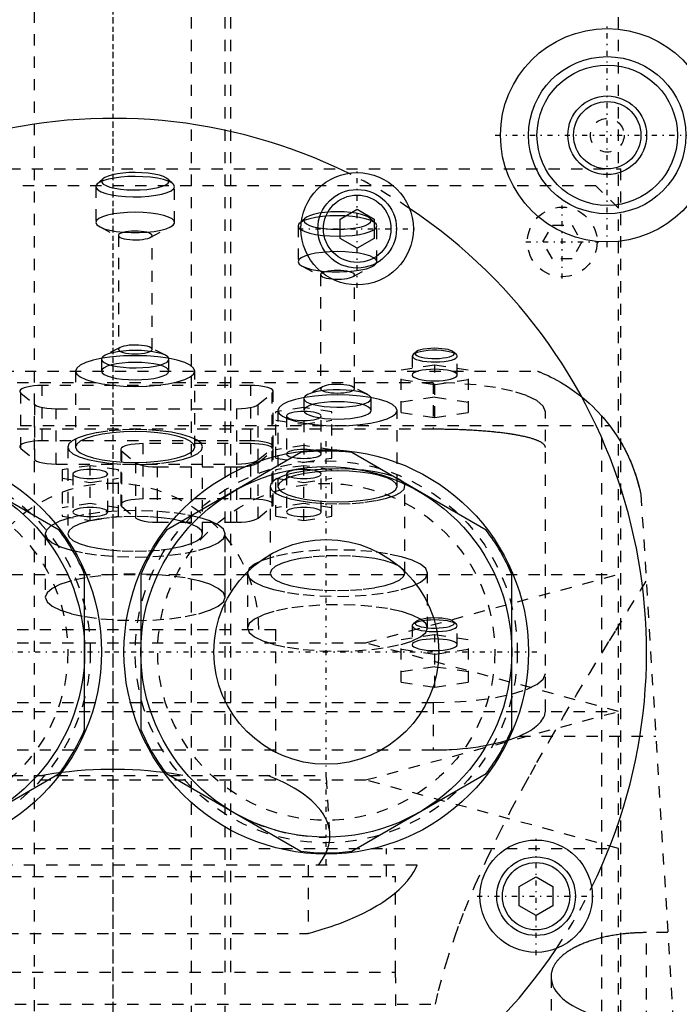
# Model space of a CAD drawing. Extents: x -90 to 90, y -139 to 498.
# Tile 8 of 10: x -8 to 50, y 195 to 282. Entities that reach past the tile are written whole.
import ezdxf

# ---------------------------------------------------------------- set-up
doc = ezdxf.new("R2010")
doc.units = 0
doc.linetypes.add('CENTER', pattern=[1.5, 0.45, -0.5, 0.05, -0.5])
doc.linetypes.add('DASHED', pattern=[2, 1, -1])
for name, color, linetype in [('AM_0', 7, 'CONTINUOUS'), ('AM_3', 7, 'DASHED'), ('AM_7', 7, 'CENTER')]:
    doc.layers.add(name, color=color, linetype=linetype)

msp = doc.modelspace()

# ---------------------------------------------------------------- linework, layer by layer
at = {"layer": 'AM_0', "color": 7, "linetype": 'CONTINUOUS'}
for p, q in [((20.25, 264.538), (21.75, 265.404)), ((21.75, 265.404), (23.25, 264.538)), ((20.25, 262.806), (20.25, 264.538)), ((23.25, 264.538), (23.25, 262.806)), ((21.75, 261.94), (20.25, 262.806)), ((23.25, 262.806), (21.75, 261.94)), ((-4.771, 236.837), (-16.729, 243.742)), ((16.729, 243.742), (4.771, 236.837)), ((33.229, 236.837), (21.271, 243.742)), ((-2.5, 219.096), (-2.5, 232.904)), ((2.5, 232.904), (2.5, 219.096)), ((35.5, 219.096), (35.5, 232.904)), ((-16.729, 208.258), (-4.771, 215.163)), ((4.771, 215.163), (16.729, 208.258)), ((21.271, 208.258), (33.229, 215.163)), ((36.172, 205.116), (37.672, 205.982)), ((37.672, 205.982), (39.172, 205.116)), ((36.172, 203.384), (36.172, 205.116)), ((39.172, 205.116), (39.172, 203.384)), ((37.672, 202.518), (36.172, 203.384)), ((39.172, 203.384), (37.672, 202.518))]:
    msp.add_line(p, q, dxfattribs=at)
for centre, radius in [((44, 272), 9.5), ((44, 272), 7), ((44, 272), 6.25), ((44, 272), 3.5), ((44, 272), 3), ((21.75, 263.672), 5), ((21.75, 263.672), 3.5), ((21.75, 263.672), 3), ((-19, 226), 18), ((19, 226), 18), ((-19, 226), 16.5), ((19, 226), 16.5), ((19, 226), 10.007), ((37.672, 204.25), 5), ((37.672, 204.25), 3.5), ((37.672, 204.25), 3)]:
    msp.add_circle(centre, radius, dxfattribs=at)
for centre, radius, start, end in [((0, 226), 47.5, 63.78209, 146.21791), ((0, 226), 47.5, 333.78209, 56.21791), ((19, 226), 17.886, 82.70653, 97.29347), ((-19, 226), 17.886, 22.70653, 37.29347), ((19, 226), 17.886, 142.70653, 157.29347), ((19, 226), 17.886, 22.70653, 37.29347), ((-19, 226), 17.886, 322.70653, 337.29347), ((19, 226), 17.886, 202.70653, 217.29347), ((19, 226), 17.886, 322.70653, 337.29347), ((19, 226), 17.886, 262.70653, 277.29347), ((0, 226), 47.5, 243.78209, 326.21791)]:
    msp.add_arc(centre, radius, start, end, dxfattribs=at)
at = {"layer": 'AM_3', "color": 6, "linetype": 'DASHED'}
for p, q in [((-7, 419), (-7, -110.5)), ((7, -110.5), (7, 419)), ((10, -70.5), (10, 403.5)), ((10.5, 197.5), (10.5, 300.5)), ((45, 265.5), (45, 300.5)), ((-45.211, 269), (45.211, 269)), ((45.211, 176), (45.211, 269)), ((43, 267.5), (-43, 267.5)), ((-1.5, 267.423), (-1.5, 264.235)), ((-0.89, 268.114), (-1.372, 267.666)), ((5.372, 267.666), (4.89, 268.114)), ((5.5, 264.235), (5.5, 267.423)), ((45, 265.5), (43, 267.5)), ((45, 179.5), (45, 265.5)), ((16.5, 263.923), (16.5, 260.735)), ((17.11, 264.614), (16.628, 264.166)), ((23.372, 264.166), (22.89, 264.614)), ((23.5, 260.735), (23.5, 263.923)), ((38.268, 262.5), (39.134, 264)), ((39.134, 264), (40.866, 264)), ((40.866, 264), (41.732, 262.5)), ((-1.132, 263.831), (0.658, 262.903)), ((0.5, 263.076), (0.5, 252.934)), ((3.342, 262.903), (5.132, 263.831)), ((3.5, 252.934), (3.5, 263.076)), ((39.134, 261), (38.268, 262.5)), ((41.732, 262.5), (40.866, 261)), ((40.866, 261), (39.134, 261)), ((16.868, 260.331), (18.658, 259.403)), ((18.5, 259.576), (18.5, 249.434)), ((21.342, 259.403), (23.132, 260.331)), ((21.5, 249.434), (21.5, 259.576)), ((0.658, 253.107), (-0.684, 252.411)), ((4.684, 252.411), (3.342, 253.107)), ((26.723, 252.474), (26.65, 252.335)), ((26.964, 252.698), (26.723, 252.474)), ((30.577, 252.474), (30.336, 252.698)), ((-0.988, 252.135), (-1, 252.065)), ((-1, 252.065), (-1, 251.002)), ((5, 251.002), (5, 252.065)), ((26.65, 252.335), (26.65, 250.645)), ((30.65, 250.645), (30.65, 252.335)), ((-37.803, 251), (37.803, 251)), ((-3.3, 251.002), (-3.3, 244.241)), ((7.3, 244.241), (7.3, 251.002)), ((25.65, 251.116), (28.65, 251.564)), ((25.65, 247.322), (25.65, 251.116)), ((28.65, 251.564), (31.65, 251.116)), ((28.65, 246.874), (28.65, 251.564)), ((31.65, 247.322), (31.65, 251.116)), ((28.5, 249.97), (-28.5, 249.97)), ((28.65, 249.771), (25.65, 250.219)), ((28.5, 249.97), (28.5, 245.825)), ((31.65, 250.219), (28.65, 249.771)), ((-8.189, 244.122), (-8.189, 249.048)), ((-8.189, 249.048), (-6.939, 248.013)), ((-6.28, 244.794), (-6.28, 249.72)), ((12.28, 249.72), (-6.28, 249.72)), ((12.28, 244.794), (12.28, 249.72)), ((12.939, 248.013), (14.189, 249.048)), ((14.189, 244.122), (14.189, 249.048)), ((14.28, 244.276), (14.28, 249.202)), ((18.658, 249.607), (17.316, 248.911)), ((22.684, 248.911), (21.342, 249.607)), ((17.012, 248.635), (17, 248.565)), ((17, 248.565), (17, 242.882)), ((23, 247.502), (23, 248.565)), ((28.65, 248.667), (25.65, 248.218)), ((31.65, 248.218), (28.65, 248.667)), ((-6.939, 243.086), (-6.939, 248.013)), ((-5.03, 247.649), (11.03, 247.649)), ((-5.03, 242.723), (-5.03, 247.649)), ((11.03, 242.723), (11.03, 247.649)), ((12.939, 243.086), (12.939, 248.013)), ((17, 247.757), (14.5, 247.383)), ((14.5, 243.255), (14.5, 247.383)), ((14.7, 247.502), (14.7, 240.741)), ((19.5, 247.383), (17, 247.757)), ((19.5, 243.255), (19.5, 247.383)), ((25.3, 240.741), (25.3, 247.502)), ((25.65, 247.322), (28.65, 246.874)), ((28.65, 246.874), (31.65, 247.322)), ((38.5, 220.775), (38.5, 247.382)), ((14.5, 246.636), (17, 246.263)), ((15.45, 247.01), (15.45, 243.629)), ((17, 246.263), (19.5, 246.636)), ((18.55, 243.629), (18.55, 247.01)), ((43.5, 247.019), (43.5, 77.05)), ((-44.217, 246.15), (44.217, 246.15)), ((28.5, 245.825), (-28.5, 245.825)), ((12.28, 244.794), (-6.28, 244.794)), ((-8.189, 244.122), (-6.939, 243.086)), ((-4, 244.241), (-4, 236.513)), ((0.72, 244.026), (0.72, 239.1)), ((0.811, 238.945), (0.811, 243.872)), ((0.811, 243.872), (2.061, 242.836)), ((2.72, 239.617), (2.72, 244.544)), ((12.28, 244.544), (2.72, 244.544)), ((8, 236.513), (8, 244.241)), ((12.28, 239.617), (12.28, 244.544)), ((12.939, 243.086), (14.189, 244.122)), ((12.939, 242.836), (14.189, 243.872)), ((14.189, 238.945), (14.189, 243.872)), ((14.28, 239.1), (14.28, 244.026)), ((17, 244.376), (14.5, 244.003)), ((19.5, 244.003), (17, 244.376)), ((2.061, 237.91), (2.061, 242.836)), ((12.939, 237.91), (12.939, 242.836)), ((14.5, 243.255), (17, 242.882)), ((17, 242.882), (19.5, 243.255)), ((-5.03, 242.723), (11.03, 242.723)), ((-2, 242.581), (-4.5, 242.207)), ((-4.5, 242.207), (-4.5, 238.079)), ((-2, 237.706), (-2, 242.581)), ((0.5, 242.207), (-2, 242.581)), ((0.5, 238.079), (0.5, 242.207)), ((3.97, 242.473), (11.03, 242.473)), ((3.97, 237.547), (3.97, 242.473)), ((11.03, 237.547), (11.03, 242.473)), ((17, 242.581), (14.5, 242.207)), ((14.5, 238.079), (14.5, 242.207)), ((17, 237.706), (17, 242.581)), ((19.5, 242.207), (17, 242.581)), ((19.5, 238.079), (19.5, 242.207)), ((-4.5, 241.46), (-2, 241.086)), ((-3.55, 241.833), (-3.55, 238.453)), ((-2, 241.086), (0.5, 241.46)), ((-0.45, 238.453), (-0.45, 241.833)), ((14.497, 241.36), (14.278, 241.208)), ((14.5, 241.46), (17, 241.086)), ((15.45, 241.833), (15.45, 238.453)), ((17, 241.086), (19.5, 241.46)), ((18.55, 238.453), (18.55, 241.833)), ((14, 240.741), (14, 233.013)), ((26, 233.013), (26, 240.741)), ((12.28, 239.617), (2.72, 239.617)), ((47, 240), (57, 77.05)), ((-2, 239.2), (-4.5, 238.826)), ((0.5, 238.826), (-2, 239.2)), ((0.811, 238.945), (2.061, 237.91)), ((12.939, 237.91), (14.189, 238.945)), ((17, 239.2), (14.5, 238.826)), ((19.5, 238.826), (17, 239.2)), ((-4.5, 238.079), (-2, 237.706)), ((-2, 237.706), (0.5, 238.079)), ((14.5, 238.079), (17, 237.706)), ((17, 237.706), (19.5, 238.079)), ((-5.904, 236.833), (-6, 236.513)), ((3.97, 237.547), (11.03, 237.547)), ((-6, 236.513), (-6, 230.867)), ((10, 230.867), (10, 236.513)), ((-45, 232.9), (45, 232.9)), ((12, 233.013), (12, 228.133)), ((22.5, 226.8), (45, 232.9)), ((28, 228.133), (28, 233.013)), ((-14.5, 228), (14.5, 228)), ((14.5, 215), (14.5, 228)), ((26.65, 228.329), (26.65, 226.639)), ((26.964, 228.692), (26.723, 228.468)), ((30.577, 228.468), (30.336, 228.692)), ((30.65, 226.639), (30.65, 228.329)), ((25.65, 227.11), (28.65, 227.559)), ((25.65, 223.316), (25.65, 227.11)), ((28.65, 227.559), (31.65, 227.11)), ((28.65, 222.868), (28.65, 227.559)), ((31.65, 223.316), (31.65, 227.11)), ((-22.5, 226.8), (22.5, 226.8)), ((45, 220.7), (22.5, 226.8)), ((28.65, 225.766), (25.65, 226.214)), ((31.65, 226.214), (28.65, 225.766)), ((28.65, 224.661), (25.65, 224.213)), ((31.65, 224.213), (28.65, 224.661)), ((25.65, 223.316), (28.65, 222.868)), ((28.65, 222.868), (31.65, 223.316)), ((-28.5, 221.5), (28.5, 221.5)), ((28.5, 221.5), (28.5, 217.269)), ((-45, 220.7), (45, 220.7)), ((22.5, 214.6), (45, 220.7)), ((36.159, 218.5), (48.319, 218.5)), ((-28.5, 217.269), (28.5, 217.269)), ((-19, 215), (19, 215)), ((19.323, 209.83), (19, 215)), ((-22.5, 214.6), (22.5, 214.6)), ((45, 208.5), (22.5, 214.6)), ((-45, 208.5), (45, 208.5)), ((24.35, 206), (24.35, 208.5)), ((27.082, 207), (-27.082, 207)), ((17.375, 207), (17.375, 200.939)), ((-25.15, 206), (25.15, 206)), ((25.15, 197.5), (25.15, 206)), ((-17.375, 200.939), (17.375, 200.939)), ((47.5, 77.05), (47.5, 201.006)), ((49.393, 201.006), (47.5, 201.006)), ((-25.175, 197.5), (25.175, 197.5)), ((25.75, 116.5), (25.175, 197.5)), ((39, 197.078), (39, 77.05)), ((-28.705, 194.625), (28.705, 194.625))]:
    msp.add_line(p, q, dxfattribs=at)
for points in [[(-1.372, 267.666), (-1.491, 267.488), (-1.472, 267.308), (-1.315, 267.132), (-1.027, 266.968), (-0.619, 266.822), (-0.107, 266.699), (0.488, 266.606), (1.143, 266.544), (1.832, 266.518), (2.528, 266.527), (3.203, 266.572), (3.83, 266.651), (4.384, 266.76), (4.844, 266.895), (5.192, 267.051), (5.413, 267.222), (5.499, 267.401), (5.446, 267.581), (5.257, 267.754), (4.939, 267.915), (4.504, 268.056), (3.971, 268.171), (3.359, 268.258), (2.693, 268.311), (2, 268.329)], [(2, 268.329), (1.354, 268.313), (0.73, 268.267), (0.15, 268.192), (-0.367, 268.09), (-0.802, 267.966), (-1.141, 267.822), (-1.372, 267.666)], [(-0.89, 268.114), (-0.992, 267.962), (-0.976, 267.807), (-0.841, 267.657), (-0.594, 267.516), (-0.245, 267.391), (0.194, 267.286), (0.704, 267.205), (1.266, 267.153), (1.856, 267.13), (2.452, 267.138), (3.031, 267.177), (3.568, 267.244), (4.044, 267.337), (4.438, 267.453), (4.736, 267.587), (4.926, 267.734), (4.999, 267.887), (4.954, 268.041), (4.792, 268.19), (4.519, 268.327), (4.147, 268.448), (3.689, 268.547), (3.165, 268.621), (2.594, 268.667), (2, 268.682)], [(2, 268.682), (1.446, 268.669), (0.912, 268.629), (0.414, 268.565), (-0.029, 268.478), (-0.402, 268.371), (-0.692, 268.248), (-0.89, 268.114)], [(2, 265.141), (1.317, 265.124), (0.661, 265.072), (0.056, 264.988), (-0.475, 264.876), (-0.91, 264.738), (-1.234, 264.582), (-1.433, 264.412), (-1.5, 264.235)], [(5.132, 263.831), (5.383, 264.003), (5.494, 264.184), (5.462, 264.368), (5.287, 264.546), (4.977, 264.712), (4.543, 264.858), (4.005, 264.978), (3.385, 265.067), (2.707, 265.122), (2, 265.141)], [(23.5, 263.923), (23.433, 264.1), (23.234, 264.269), (22.91, 264.426), (22.475, 264.563), (21.944, 264.676), (21.339, 264.76), (20.683, 264.811), (20, 264.829), (19.317, 264.811), (18.661, 264.76), (18.056, 264.676), (17.525, 264.563), (17.09, 264.426), (16.766, 264.269), (16.567, 264.1), (16.5, 263.923)], [(-1.5, 264.235), (-1.407, 264.027), (-1.132, 263.831)], [(16.5, 263.923), (16.567, 263.746), (16.766, 263.576), (17.09, 263.42), (17.525, 263.282), (18.056, 263.17), (18.661, 263.086), (19.317, 263.034), (20, 263.017), (20.683, 263.034), (21.339, 263.086), (21.944, 263.17), (22.475, 263.282), (22.91, 263.42), (23.234, 263.576), (23.433, 263.746), (23.5, 263.923)], [(-1.132, 263.831), (-0.756, 263.677), (-0.268, 263.545), (0.311, 263.442), (0.959, 263.37), (1.648, 263.334), (2.352, 263.334), (3.041, 263.37), (3.689, 263.442), (4.268, 263.545), (4.756, 263.677), (5.132, 263.831)], [(0.658, 262.903), (0.812, 262.839), (1.011, 262.784), (1.247, 262.74), (1.511, 262.709), (1.794, 262.692), (2.084, 262.688), (2.371, 262.7), (2.645, 262.726), (2.894, 262.764), (3.109, 262.815), (3.283, 262.875), (3.409, 262.943), (3.482, 263.016), (3.499, 263.091), (3.46, 263.165), (3.366, 263.236), (3.221, 263.302), (3.03, 263.358), (2.801, 263.404), (2.541, 263.438), (2.262, 263.458), (1.972, 263.464), (1.683, 263.456), (1.407, 263.433), (1.152, 263.396), (0.929, 263.348), (0.747, 263.29), (0.612, 263.223), (0.528, 263.151), (0.5, 263.076)], [(0.5, 263.076), (0.54, 262.987), (0.658, 262.903)], [(20, 261.641), (19.317, 261.624), (18.661, 261.572), (18.056, 261.488), (17.525, 261.376), (17.09, 261.238), (16.766, 261.082), (16.567, 260.912), (16.5, 260.735)], [(16.868, 260.331), (17.227, 260.183), (17.688, 260.055), (18.236, 259.953), (18.849, 259.88), (19.504, 259.838), (20.179, 259.831), (20.846, 259.856), (21.483, 259.915), (22.064, 260.004), (22.568, 260.12), (22.977, 260.259), (23.275, 260.415), (23.451, 260.584), (23.499, 260.758), (23.417, 260.932), (23.207, 261.098), (22.879, 261.25), (22.443, 261.384), (21.917, 261.493), (21.319, 261.574), (20.672, 261.624), (20, 261.641)], [(16.5, 260.735), (16.593, 260.527), (16.868, 260.331)], [(21.5, 259.576), (21.471, 259.652), (21.386, 259.725), (21.247, 259.792), (21.061, 259.851), (20.833, 259.899), (20.574, 259.935), (20.293, 259.957), (20, 259.964), (19.707, 259.957), (19.426, 259.935), (19.167, 259.899), (18.939, 259.851), (18.753, 259.792), (18.614, 259.725), (18.529, 259.652), (18.5, 259.576)], [(18.5, 259.576), (18.54, 259.487), (18.658, 259.403)], [(18.658, 259.403), (18.81, 259.34), (19.005, 259.286), (19.237, 259.242), (19.496, 259.21), (19.774, 259.192), (20.06, 259.188), (20.344, 259.198), (20.615, 259.222), (20.864, 259.259), (21.082, 259.307), (21.26, 259.365), (21.392, 259.431), (21.473, 259.502), (21.5, 259.576)], [(2, 252.841), (1.449, 252.828), (0.917, 252.789), (0.422, 252.725), (-0.02, 252.639), (-0.393, 252.533), (-0.684, 252.411)], [(0.5, 252.934), (0.529, 252.858), (0.614, 252.785), (0.753, 252.718), (0.939, 252.659), (1.167, 252.611), (1.426, 252.575), (1.707, 252.553), (2, 252.546), (2.293, 252.553), (2.574, 252.575), (2.833, 252.611), (3.061, 252.659), (3.247, 252.718), (3.386, 252.785), (3.471, 252.858), (3.5, 252.934), (3.471, 253.01), (3.386, 253.082), (3.247, 253.15), (3.061, 253.208), (2.833, 253.257), (2.574, 253.293), (2.293, 253.315), (2, 253.322)], [(0.658, 253.107), (0.54, 253.023), (0.5, 252.934)], [(2, 253.322), (1.725, 253.316), (1.459, 253.296), (1.211, 253.264), (0.99, 253.221), (0.804, 253.168), (0.658, 253.107)], [(4.684, 252.411), (4.393, 252.533), (4.02, 252.639), (3.578, 252.725), (3.083, 252.789), (2.551, 252.828), (2, 252.841)], [(26.65, 252.335), (26.69, 252.232), (26.809, 252.133), (27.002, 252.042), (27.261, 251.962), (27.576, 251.898), (27.934, 251.852), (28.321, 251.824), (28.72, 251.818), (29.118, 251.832), (29.496, 251.866), (29.84, 251.919), (30.137, 251.989), (30.374, 252.072), (30.541, 252.167), (30.633, 252.268), (30.645, 252.371), (30.577, 252.474)], [(30.577, 252.474), (30.432, 252.57), (30.216, 252.657), (29.938, 252.731), (29.609, 252.789), (29.241, 252.829), (28.85, 252.85), (28.45, 252.85), (28.059, 252.829), (27.691, 252.789), (27.362, 252.731), (27.084, 252.657), (26.868, 252.57), (26.723, 252.474)], [(28.65, 253.029), (28.303, 253.02), (27.971, 252.994), (27.665, 252.951), (27.398, 252.893), (27.181, 252.822), (27.021, 252.742), (26.927, 252.655), (26.901, 252.566), (26.943, 252.476), (27.054, 252.391), (27.228, 252.312), (27.458, 252.245), (27.735, 252.19), (28.049, 252.151), (28.386, 252.129), (28.734, 252.124), (29.078, 252.137), (29.406, 252.168), (29.703, 252.215), (29.959, 252.276), (30.163, 252.349), (30.307, 252.431), (30.386, 252.519), (30.395, 252.609), (30.336, 252.698)], [(30.336, 252.698), (30.22, 252.776), (30.051, 252.848), (29.833, 252.91), (29.575, 252.961), (29.285, 252.998), (28.973, 253.022), (28.65, 253.029)], [(2, 252.374), (0.966, 252.347), (-0.028, 252.269), (-0.945, 252.143), (-1.748, 251.972), (-2.407, 251.764), (-2.897, 251.527), (-3.198, 251.27), (-3.3, 251.002)], [(-1, 252.065), (-0.94, 251.91), (-0.763, 251.762), (-0.475, 251.626), (-0.088, 251.507), (0.382, 251.411), (0.917, 251.34), (1.495, 251.299), (2.094, 251.288), (2.688, 251.309), (3.255, 251.359), (3.772, 251.438), (4.218, 251.542), (4.576, 251.666), (4.83, 251.807), (4.972, 251.958), (4.994, 252.113), (4.897, 252.266), (4.684, 252.411)], [(-0.684, 252.411), (-0.886, 252.277), (-0.988, 252.135)], [(7.3, 251.002), (7.198, 251.27), (6.897, 251.527), (6.407, 251.764), (5.748, 251.972), (4.945, 252.143), (4.028, 252.269), (3.034, 252.347), (2, 252.374)], [(-3.3, 251.002), (-3.198, 250.734), (-2.897, 250.477), (-2.407, 250.24), (-1.748, 250.032), (-0.945, 249.861), (-0.028, 249.735), (0.966, 249.657), (2, 249.63), (3.034, 249.657), (4.028, 249.735), (4.945, 249.861), (5.748, 250.032), (6.407, 250.24), (6.897, 250.477), (7.198, 250.734), (7.3, 251.002)], [(26.65, 250.645), (26.688, 250.544), (26.802, 250.446), (26.987, 250.357), (27.236, 250.278), (27.539, 250.214), (27.885, 250.166), (28.26, 250.137), (28.65, 250.127), (29.04, 250.137), (29.415, 250.166), (29.761, 250.214), (30.064, 250.278), (30.313, 250.357), (30.498, 250.446), (30.612, 250.544), (30.65, 250.645), (30.612, 250.746), (30.498, 250.843), (30.313, 250.932), (30.064, 251.011), (29.761, 251.075), (29.415, 251.123), (29.04, 251.152), (28.65, 251.162)], [(28.65, 251.162), (28.26, 251.152), (27.885, 251.123), (27.539, 251.075), (27.236, 251.011), (26.987, 250.932), (26.802, 250.843), (26.688, 250.746), (26.65, 250.645)], [(38.5, 247.382), (38.308, 247.887), (37.739, 248.372), (36.815, 248.82), (35.571, 249.212), (34.056, 249.534), (32.327, 249.773), (30.451, 249.92), (28.5, 249.97)], [(-6.28, 249.72), (-6.652, 249.711), (-7.012, 249.684), (-7.346, 249.64), (-7.642, 249.581), (-7.891, 249.509), (-8.083, 249.426), (-8.213, 249.335), (-8.274, 249.239), (-8.266, 249.143), (-8.189, 249.048)], [(14.189, 249.048), (14.266, 249.143), (14.274, 249.239), (14.213, 249.335), (14.083, 249.426), (13.891, 249.509), (13.642, 249.581), (13.346, 249.64), (13.012, 249.684), (12.652, 249.711), (12.28, 249.72)], [(17, 248.565), (17.056, 248.415), (17.222, 248.272), (17.491, 248.139), (17.855, 248.022), (18.298, 247.925), (18.805, 247.852), (19.356, 247.806), (19.932, 247.788), (20.51, 247.799), (21.069, 247.839), (21.588, 247.906), (22.048, 247.997), (22.431, 248.11), (22.724, 248.239), (22.915, 248.381), (22.997, 248.529), (22.967, 248.679), (22.827, 248.825), (22.581, 248.96), (22.238, 249.082), (21.812, 249.183), (21.319, 249.262), (20.776, 249.315), (20.204, 249.339), (19.625, 249.335), (19.06, 249.302), (18.529, 249.241), (18.054, 249.155), (17.651, 249.048), (17.336, 248.922), (17.121, 248.782), (17.012, 248.635)], [(18.5, 249.434), (18.529, 249.358), (18.614, 249.285), (18.753, 249.218), (18.939, 249.159), (19.167, 249.111), (19.426, 249.075), (19.707, 249.053), (20, 249.046), (20.293, 249.053), (20.574, 249.075), (20.833, 249.111), (21.061, 249.159), (21.247, 249.218), (21.386, 249.285), (21.471, 249.358), (21.5, 249.434), (21.471, 249.51), (21.386, 249.582), (21.247, 249.65), (21.061, 249.708), (20.833, 249.757), (20.574, 249.793), (20.293, 249.815), (20, 249.822)], [(18.658, 249.607), (18.54, 249.523), (18.5, 249.434)], [(20, 249.822), (19.725, 249.816), (19.459, 249.796), (19.211, 249.764), (18.99, 249.721), (18.804, 249.668), (18.658, 249.607)], [(25.3, 247.502), (25.198, 247.77), (24.897, 248.027), (24.407, 248.264), (23.748, 248.472), (22.945, 248.643), (22.028, 248.769), (21.034, 248.847), (20, 248.874), (18.966, 248.847), (17.972, 248.769), (17.055, 248.643), (16.252, 248.472), (15.593, 248.264), (15.103, 248.027), (14.802, 247.77), (14.7, 247.502)], [(-6.939, 248.013), (-6.771, 247.912), (-6.526, 247.824), (-6.214, 247.75), (-5.85, 247.695), (-5.449, 247.661), (-5.03, 247.649)], [(11.03, 247.649), (11.449, 247.661), (11.85, 247.695), (12.214, 247.75), (12.526, 247.824), (12.771, 247.912), (12.939, 248.013)], [(14.7, 247.502), (14.802, 247.234), (15.103, 246.977), (15.593, 246.74), (16.252, 246.532), (17.055, 246.361), (17.972, 246.235), (18.966, 246.157), (20, 246.13), (21.034, 246.157), (22.028, 246.235), (22.945, 246.361), (23.748, 246.532), (24.407, 246.74), (24.897, 246.977), (25.198, 247.234), (25.3, 247.502)], [(-4, 244.241), (-3.884, 243.936), (-3.539, 243.643), (-2.979, 243.374), (-2.225, 243.138), (-1.308, 242.945), (-0.262, 242.802), (0.871, 242.715), (2.048, 242.688), (3.224, 242.72), (4.352, 242.812), (5.389, 242.959), (6.294, 243.156), (7.032, 243.395), (7.575, 243.667), (7.902, 243.961), (7.999, 244.266), (7.864, 244.57), (7.501, 244.861), (6.924, 245.128), (6.156, 245.361), (5.227, 245.55), (4.172, 245.688), (3.034, 245.77), (1.855, 245.793), (0.681, 245.756), (-0.441, 245.659), (-1.468, 245.508), (-2.361, 245.307), (-3.084, 245.065), (-3.61, 244.791)], [(-3.3, 244.241), (-3.198, 243.973), (-2.897, 243.716), (-2.407, 243.478), (-1.748, 243.271), (-0.945, 243.1), (-0.028, 242.973), (0.966, 242.895), (2, 242.869), (3.034, 242.895), (4.028, 242.973), (4.945, 243.1), (5.748, 243.271), (6.407, 243.478), (6.897, 243.716), (7.198, 243.973), (7.3, 244.241), (7.198, 244.508), (6.897, 244.766), (6.407, 245.003), (5.748, 245.211), (4.945, 245.381), (4.028, 245.508), (3.034, 245.586), (2, 245.612)], [(2, 245.612), (0.966, 245.586), (-0.028, 245.508), (-0.945, 245.381), (-1.748, 245.211), (-2.407, 245.003), (-2.897, 244.766), (-3.198, 244.508), (-3.3, 244.241)], [(-6.28, 244.794), (-6.652, 244.785), (-7.012, 244.758), (-7.346, 244.714), (-7.642, 244.655), (-7.891, 244.583), (-8.083, 244.5), (-8.213, 244.409), (-8.274, 244.313), (-8.266, 244.216), (-8.189, 244.122)], [(-3.61, 244.791), (-3.902, 244.52), (-4, 244.241)], [(14.189, 244.122), (14.266, 244.216), (14.274, 244.313), (14.213, 244.409), (14.083, 244.5), (13.891, 244.583), (13.642, 244.655), (13.346, 244.714), (13.012, 244.758), (12.652, 244.785), (12.28, 244.794)], [(2.72, 244.544), (2.348, 244.534), (1.988, 244.508), (1.654, 244.464), (1.358, 244.405), (1.109, 244.333), (0.917, 244.249), (0.787, 244.159), (0.726, 244.063), (0.734, 243.966), (0.811, 243.872)], [(14.189, 243.872), (14.266, 243.966), (14.274, 244.063), (14.213, 244.159), (14.083, 244.249), (13.891, 244.333), (13.642, 244.405), (13.346, 244.464), (13.012, 244.508), (12.652, 244.534), (12.28, 244.544)], [(-6.939, 243.086), (-6.771, 242.986), (-6.526, 242.897), (-6.214, 242.824), (-5.85, 242.769), (-5.449, 242.735), (-5.03, 242.723)], [(2.061, 242.836), (2.229, 242.736), (2.474, 242.647), (2.786, 242.574), (3.15, 242.519), (3.551, 242.485), (3.97, 242.473)], [(11.03, 242.723), (11.449, 242.735), (11.85, 242.769), (12.214, 242.824), (12.526, 242.897), (12.771, 242.986), (12.939, 243.086)], [(11.03, 242.473), (11.449, 242.485), (11.85, 242.519), (12.214, 242.574), (12.526, 242.647), (12.771, 242.736), (12.939, 242.836)], [(-0.45, 241.833), (-0.48, 241.912), (-0.568, 241.987), (-0.711, 242.056), (-0.904, 242.117), (-1.139, 242.167), (-1.407, 242.204), (-1.698, 242.227), (-2, 242.235), (-2.302, 242.227), (-2.593, 242.204), (-2.861, 242.167), (-3.096, 242.117), (-3.289, 242.056), (-3.432, 241.987), (-3.52, 241.912), (-3.55, 241.833)], [(25.3, 240.741), (25.198, 241.008), (24.897, 241.266), (24.407, 241.503), (23.748, 241.711), (22.945, 241.881), (22.028, 242.008), (21.034, 242.086), (20, 242.112), (18.966, 242.086), (17.972, 242.008), (17.055, 241.881), (16.252, 241.711), (15.593, 241.503), (15.103, 241.266), (14.802, 241.008), (14.7, 240.741)], [(19.051, 242.274), (18.03, 242.207), (17.07, 242.096), (16.2, 241.942), (15.447, 241.752)], [(18.55, 241.833), (18.52, 241.912), (18.432, 241.987), (18.289, 242.056), (18.096, 242.117), (17.861, 242.167), (17.593, 242.204), (17.302, 242.227), (17, 242.235), (16.698, 242.227), (16.407, 242.204), (16.139, 242.167), (15.904, 242.117), (15.711, 242.056), (15.568, 241.987), (15.48, 241.912), (15.45, 241.833)], [(25.83, 241.108), (25.466, 241.381), (24.912, 241.632), (24.189, 241.852), (23.321, 242.034), (22.337, 242.171), (21.273, 242.258), (20.165, 242.293), (19.051, 242.274)], [(-3.55, 241.833), (-3.52, 241.755), (-3.432, 241.68), (-3.289, 241.611), (-3.096, 241.55), (-2.861, 241.5), (-2.593, 241.463), (-2.302, 241.44), (-2, 241.432), (-1.698, 241.44), (-1.407, 241.463), (-1.139, 241.5), (-0.904, 241.55), (-0.711, 241.611), (-0.568, 241.68), (-0.48, 241.755), (-0.45, 241.833)], [(14.278, 241.208), (14.07, 240.977), (14, 240.741)], [(14, 240.741), (14.118, 240.434), (14.468, 240.139), (15.036, 239.868), (15.8, 239.632), (16.729, 239.439), (17.788, 239.297), (18.933, 239.212), (20.12, 239.188), (21.303, 239.225), (22.434, 239.321), (23.47, 239.474), (24.368, 239.676), (25.095, 239.92), (25.62, 240.197), (25.925, 240.495), (25.995, 240.803), (25.83, 241.108)], [(15.447, 241.752), (14.915, 241.565), (14.497, 241.36)], [(15.45, 241.833), (15.48, 241.755), (15.568, 241.68), (15.711, 241.611), (15.904, 241.55), (16.139, 241.5), (16.407, 241.463), (16.698, 241.44), (17, 241.432), (17.302, 241.44), (17.593, 241.463), (17.861, 241.5), (18.096, 241.55), (18.289, 241.611), (18.432, 241.68), (18.52, 241.755), (18.55, 241.833)], [(14.7, 240.741), (14.802, 240.473), (15.103, 240.216), (15.593, 239.978), (16.252, 239.771), (17.055, 239.6), (17.972, 239.473), (18.966, 239.395), (20, 239.369), (21.034, 239.395), (22.028, 239.473), (22.945, 239.6), (23.748, 239.771), (24.407, 239.978), (24.897, 240.216), (25.198, 240.473), (25.3, 240.741)], [(2.72, 239.617), (2.348, 239.608), (1.988, 239.581), (1.654, 239.538), (1.358, 239.479), (1.109, 239.406), (0.917, 239.323), (0.787, 239.232), (0.726, 239.137), (0.734, 239.04), (0.811, 238.945)], [(14.189, 238.945), (14.266, 239.04), (14.274, 239.137), (14.213, 239.232), (14.083, 239.323), (13.891, 239.406), (13.642, 239.479), (13.346, 239.538), (13.012, 239.581), (12.652, 239.608), (12.28, 239.617)], [(-6, 236.513), (-5.846, 236.109), (-5.391, 235.721), (-4.652, 235.363), (-3.657, 235.049), (-2.445, 234.792), (-1.061, 234.6), (0.439, 234.482), (2, 234.443), (3.561, 234.482), (5.061, 234.6), (6.445, 234.792), (7.657, 235.049), (8.652, 235.363), (9.391, 235.721), (9.846, 236.109), (10, 236.513), (9.846, 236.917), (9.391, 237.306), (8.652, 237.663), (7.657, 237.977), (6.445, 238.235), (5.061, 238.426), (3.561, 238.544), (2, 238.584)], [(2, 238.584), (0.393, 238.542), (-1.148, 238.417), (-2.561, 238.214), (-3.789, 237.942), (-4.78, 237.612), (-5.495, 237.237), (-5.904, 236.833)], [(2.061, 237.91), (2.229, 237.81), (2.474, 237.721), (2.786, 237.647), (3.15, 237.592), (3.551, 237.558), (3.97, 237.547)], [(11.03, 237.547), (11.449, 237.558), (11.85, 237.592), (12.214, 237.647), (12.526, 237.721), (12.771, 237.81), (12.939, 237.91)], [(14, 233.013), (14.115, 232.71), (14.457, 232.419), (15.011, 232.15), (15.757, 231.915), (16.667, 231.722), (17.704, 231.578), (18.829, 231.49), (20, 231.46), (21.171, 231.49), (22.296, 231.578), (23.333, 231.722), (24.243, 231.915), (24.989, 232.15), (25.543, 232.419), (25.885, 232.71), (26, 233.013), (25.885, 233.316), (25.543, 233.607), (24.989, 233.876), (24.243, 234.111), (23.333, 234.304), (22.296, 234.448), (21.171, 234.536), (20, 234.566)], [(20, 234.566), (18.829, 234.536), (17.704, 234.448), (16.667, 234.304), (15.757, 234.111), (15.011, 233.876), (14.457, 233.607), (14.115, 233.316), (14, 233.013)], [(26.723, 228.468), (26.655, 228.367), (26.666, 228.264), (26.756, 228.163), (26.92, 228.069), (27.154, 227.986), (27.446, 227.916), (27.786, 227.863), (28.16, 227.828), (28.554, 227.812), (28.952, 227.818), (29.337, 227.843), (29.696, 227.888), (30.012, 227.95), (30.275, 228.028), (30.474, 228.117), (30.6, 228.215), (30.649, 228.317), (30.619, 228.42), (30.511, 228.519), (30.329, 228.611), (30.081, 228.691), (29.776, 228.757), (29.426, 228.806), (29.046, 228.837), (28.65, 228.847)], [(27.435, 228.897), (27.208, 228.828), (27.039, 228.748), (26.935, 228.661), (26.9, 228.571), (26.935, 228.481), (27.039, 228.394), (27.208, 228.314), (27.435, 228.245), (27.71, 228.189), (28.023, 228.148), (28.362, 228.124), (28.712, 228.118), (29.059, 228.131), (29.39, 228.16), (29.692, 228.207), (29.951, 228.268), (30.158, 228.341), (30.305, 228.424), (30.385, 228.512), (30.396, 228.603), (30.336, 228.692)], [(28, 228.991), (27.699, 228.951), (27.435, 228.897)], [(28.65, 228.847), (28.287, 228.838), (27.936, 228.813), (27.609, 228.771)], [(30.336, 228.692), (30.22, 228.771), (30.049, 228.843), (29.829, 228.906), (29.569, 228.956), (29.276, 228.994), (28.962, 229.017), (28.637, 229.024), (28.312, 229.015), (28, 228.991)], [(27.609, 228.771), (27.308, 228.713), (27.054, 228.642), (26.857, 228.559), (26.723, 228.468)], [(28.5, 221.5), (30.451, 221.55), (32.327, 221.697), (34.056, 221.936), (35.571, 222.258), (36.815, 222.65), (37.739, 223.098), (38.308, 223.583), (38.5, 224.088)]]:
    msp.add_lwpolyline(points, dxfattribs=at)
for points in [[(23, 264.406), (22.942, 264.557), (22.772, 264.703), (22.494, 264.837), (22.121, 264.955), (21.667, 265.051), (21.148, 265.123), (20.585, 265.167), (20, 265.182), (19.415, 265.167), (18.852, 265.123), (18.333, 265.051), (17.879, 264.955), (17.506, 264.837), (17.228, 264.703), (17.058, 264.557), (17, 264.406), (17.058, 264.254), (17.228, 264.109), (17.506, 263.974), (17.879, 263.857), (18.333, 263.76), (18.852, 263.688), (19.415, 263.644), (20, 263.629), (20.585, 263.644), (21.148, 263.688), (21.667, 263.76), (22.121, 263.857), (22.494, 263.974), (22.772, 264.109), (22.942, 264.254)], [(5, 251.002), (4.942, 251.154), (4.772, 251.299), (4.494, 251.433), (4.121, 251.551), (3.667, 251.648), (3.148, 251.719), (2.585, 251.764), (2, 251.778), (1.415, 251.764), (0.852, 251.719), (0.333, 251.648), (-0.121, 251.551), (-0.494, 251.433), (-0.772, 251.299), (-0.942, 251.154), (-1, 251.002), (-0.942, 250.851), (-0.772, 250.705), (-0.494, 250.571), (-0.121, 250.453), (0.333, 250.356), (0.852, 250.285), (1.415, 250.241), (2, 250.226), (2.585, 250.241), (3.148, 250.285), (3.667, 250.356), (4.121, 250.453), (4.494, 250.571), (4.772, 250.705), (4.942, 250.851)], [(23, 247.502), (22.942, 247.654), (22.772, 247.799), (22.494, 247.933), (22.121, 248.051), (21.667, 248.148), (21.148, 248.219), (20.585, 248.264), (20, 248.278), (19.415, 248.264), (18.852, 248.219), (18.333, 248.148), (17.879, 248.051), (17.506, 247.933), (17.228, 247.799), (17.058, 247.654), (17, 247.502), (17.058, 247.351), (17.228, 247.205), (17.506, 247.071), (17.879, 246.953), (18.333, 246.856), (18.852, 246.785), (19.415, 246.741), (20, 246.726), (20.585, 246.741), (21.148, 246.785), (21.667, 246.856), (22.121, 246.953), (22.494, 247.071), (22.772, 247.205), (22.942, 247.351)], [(18.55, 247.01), (18.52, 247.088), (18.432, 247.163), (18.289, 247.233), (18.096, 247.293), (17.861, 247.343), (17.593, 247.38), (17.302, 247.403), (17, 247.411), (16.698, 247.403), (16.407, 247.38), (16.139, 247.343), (15.904, 247.293), (15.711, 247.233), (15.568, 247.163), (15.48, 247.088), (15.45, 247.01), (15.48, 246.932), (15.568, 246.856), (15.711, 246.787), (15.904, 246.726), (16.139, 246.676), (16.407, 246.639), (16.698, 246.616), (17, 246.609), (17.302, 246.616), (17.593, 246.639), (17.861, 246.676), (18.096, 246.726), (18.289, 246.787), (18.432, 246.856), (18.52, 246.932)], [(18.55, 243.629), (18.52, 243.707), (18.432, 243.783), (18.289, 243.852), (18.096, 243.913), (17.861, 243.963), (17.593, 244), (17.302, 244.022), (17, 244.03), (16.698, 244.022), (16.407, 244), (16.139, 243.963), (15.904, 243.913), (15.711, 243.852), (15.568, 243.783), (15.48, 243.707), (15.45, 243.629), (15.48, 243.551), (15.568, 243.476), (15.711, 243.406), (15.904, 243.345), (16.139, 243.295), (16.407, 243.258), (16.698, 243.236), (17, 243.228), (17.302, 243.236), (17.593, 243.258), (17.861, 243.295), (18.096, 243.345), (18.289, 243.406), (18.432, 243.476), (18.52, 243.551)], [(-0.45, 238.453), (-0.48, 238.531), (-0.568, 238.606), (-0.711, 238.676), (-0.904, 238.736), (-1.139, 238.786), (-1.407, 238.823), (-1.698, 238.846), (-2, 238.854), (-2.302, 238.846), (-2.593, 238.823), (-2.861, 238.786), (-3.096, 238.736), (-3.289, 238.676), (-3.432, 238.606), (-3.52, 238.531), (-3.55, 238.453), (-3.52, 238.374), (-3.432, 238.299), (-3.289, 238.23), (-3.096, 238.169), (-2.861, 238.119), (-2.593, 238.082), (-2.302, 238.059), (-2, 238.051), (-1.698, 238.059), (-1.407, 238.082), (-1.139, 238.119), (-0.904, 238.169), (-0.711, 238.23), (-0.568, 238.299), (-0.48, 238.374)], [(18.55, 238.453), (18.52, 238.531), (18.432, 238.606), (18.289, 238.676), (18.096, 238.736), (17.861, 238.786), (17.593, 238.823), (17.302, 238.846), (17, 238.854), (16.698, 238.846), (16.407, 238.823), (16.139, 238.786), (15.904, 238.736), (15.711, 238.676), (15.568, 238.606), (15.48, 238.531), (15.45, 238.453), (15.48, 238.374), (15.568, 238.299), (15.711, 238.23), (15.904, 238.169), (16.139, 238.119), (16.407, 238.082), (16.698, 238.059), (17, 238.051), (17.302, 238.059), (17.593, 238.082), (17.861, 238.119), (18.096, 238.169), (18.289, 238.23), (18.432, 238.299), (18.52, 238.374)], [(8, 236.513), (7.885, 236.816), (7.543, 237.107), (6.989, 237.376), (6.243, 237.611), (5.333, 237.804), (4.296, 237.948), (3.171, 238.036), (2, 238.066), (0.829, 238.036), (-0.296, 237.948), (-1.333, 237.804), (-2.243, 237.611), (-2.989, 237.376), (-3.543, 237.107), (-3.885, 236.816), (-4, 236.513), (-3.885, 236.21), (-3.543, 235.919), (-2.989, 235.65), (-2.243, 235.415), (-1.333, 235.222), (-0.296, 235.078), (0.829, 234.99), (2, 234.96), (3.171, 234.99), (4.296, 235.078), (5.333, 235.222), (6.243, 235.415), (6.989, 235.65), (7.543, 235.919), (7.885, 236.21)], [(28, 233.013), (27.846, 233.417), (27.391, 233.806), (26.652, 234.163), (25.657, 234.477), (24.445, 234.735), (23.061, 234.926), (21.561, 235.044), (20, 235.084), (18.439, 235.044), (16.939, 234.926), (15.555, 234.735), (14.343, 234.477), (13.348, 234.163), (12.609, 233.806), (12.154, 233.417), (12, 233.013), (12.154, 232.609), (12.609, 232.221), (13.348, 231.863), (14.343, 231.549), (15.555, 231.292), (16.939, 231.1), (18.439, 230.982), (20, 230.943), (21.561, 230.982), (23.061, 231.1), (24.445, 231.292), (25.657, 231.549), (26.652, 231.863), (27.391, 232.221), (27.846, 232.609)], [(-6, 230.867), (-5.846, 230.464), (-5.391, 230.075), (-4.652, 229.717), (-3.657, 229.403), (-2.445, 229.146), (-1.061, 228.955), (0.439, 228.837), (2, 228.797), (3.561, 228.837), (5.061, 228.955), (6.445, 229.146), (7.657, 229.403), (8.652, 229.717), (9.391, 230.075), (9.846, 230.464), (10, 230.867), (9.846, 231.271), (9.391, 231.66), (8.652, 232.018), (7.657, 232.332), (6.445, 232.589), (5.061, 232.78), (3.561, 232.898), (2, 232.938), (0.439, 232.898), (-1.061, 232.78), (-2.445, 232.589), (-3.657, 232.332), (-4.652, 232.018), (-5.391, 231.66), (-5.846, 231.271)], [(12, 228.133), (12.154, 227.729), (12.609, 227.341), (13.348, 226.983), (14.343, 226.669), (15.555, 226.411), (16.939, 226.22), (18.439, 226.102), (20, 226.062), (21.561, 226.102), (23.061, 226.22), (24.445, 226.411), (25.657, 226.669), (26.652, 226.983), (27.391, 227.341), (27.846, 227.729), (28, 228.133), (27.846, 228.537), (27.391, 228.925), (26.652, 229.283), (25.657, 229.597), (24.445, 229.855), (23.061, 230.046), (21.561, 230.164), (20, 230.204), (18.439, 230.164), (16.939, 230.046), (15.555, 229.855), (14.343, 229.597), (13.348, 229.283), (12.609, 228.925), (12.154, 228.537)], [(30.65, 226.639), (30.612, 226.74), (30.498, 226.837), (30.313, 226.927), (30.064, 227.005), (29.761, 227.069), (29.415, 227.117), (29.04, 227.147), (28.65, 227.157), (28.26, 227.147), (27.885, 227.117), (27.539, 227.069), (27.236, 227.005), (26.987, 226.927), (26.802, 226.837), (26.688, 226.74), (26.65, 226.639), (26.688, 226.538), (26.802, 226.441), (26.987, 226.351), (27.236, 226.273), (27.539, 226.209), (27.885, 226.161), (28.26, 226.131), (28.65, 226.121), (29.04, 226.131), (29.415, 226.161), (29.761, 226.209), (30.064, 226.273), (30.313, 226.351), (30.498, 226.441), (30.612, 226.538)]]:
    msp.add_lwpolyline(points, close=True, dxfattribs=at)
for points in [[(37.803, 251, 0), (37.822, 250.992, 0), (37.864, 250.976, 0), (37.909, 250.958, 0), (37.933, 250.948, 0), (37.957, 250.938, 0), (38.01, 250.917, 0), (38.065, 250.894, 0), (38.283, 250.801, 0), (38.734, 250.595, 0), (38.989, 250.471, 0), (39.26, 250.333, 0), (39.84, 250.012, 0), (40.456, 249.633, 0), (41.093, 249.196, 0), (41.74, 248.7, 0), (42.387, 248.145, 0), (42.707, 247.845, 0), (43.023, 247.53, 0), (43.642, 246.857, 0), (44.236, 246.125, 0), (44.797, 245.335, 0), (45.318, 244.488, 0), (45.794, 243.585, 0), (46.013, 243.113, 0), (46.217, 242.627, 0), (46.581, 241.615, 0), (46.879, 240.551, 0), (47, 240, 0)], [(43.5, 247.019, 0), (43.5, 247.019, 0), (43.501, 247.017, 0), (43.504, 247.015, 0), (43.506, 247.013, 0), (43.508, 247.01, 0), (43.513, 247.004, 0), (43.52, 246.997, 0), (43.527, 246.988, 0), (43.537, 246.978, 0), (43.547, 246.966, 0), (43.553, 246.959, 0), (43.559, 246.952, 0), (43.573, 246.937, 0), (43.587, 246.92, 0), (43.603, 246.901, 0), (43.621, 246.881, 0), (43.64, 246.86, 0), (43.649, 246.848, 0), (43.66, 246.837, 0), (43.681, 246.812, 0), (43.704, 246.785, 0), (43.715, 246.771, 0), (43.727, 246.757, 0), (43.753, 246.728, 0), (43.779, 246.697, 0), (43.792, 246.68, 0), (43.806, 246.664, 0), (43.835, 246.63, 0), (43.864, 246.594, 0), (43.894, 246.557, 0), (43.926, 246.519, 0), (43.958, 246.479, 0), (43.975, 246.458, 0), (43.992, 246.437, 0), (44.026, 246.395, 0), (44.06, 246.351, 0), (44.096, 246.306, 0), (44.132, 246.26, 0), (44.168, 246.213, 0), (44.187, 246.189, 0), (44.206, 246.164, 0), (44.243, 246.115, 0), (44.281, 246.065, 0), (44.319, 246.014, 0), (44.358, 245.962, 0), (44.397, 245.909, 0), (44.416, 245.882, 0), (44.436, 245.855, 0), (44.476, 245.799, 0), (44.517, 245.743, 0), (44.557, 245.685, 0), (44.599, 245.626, 0), (44.64, 245.566, 0), (44.661, 245.536, 0), (44.682, 245.505, 0), (44.725, 245.443, 0), (44.767, 245.379, 0), (44.81, 245.315, 0), (44.853, 245.249, 0), (44.896, 245.183, 0), (44.918, 245.149, 0), (44.94, 245.115, 0), (44.984, 245.046, 0), (45.027, 244.976, 0), (45.049, 244.941, 0), (45.071, 244.905, 0), (45.115, 244.833, 0), (45.159, 244.76, 0), (45.181, 244.723, 0), (45.203, 244.686, 0), (45.247, 244.611, 0), (45.292, 244.535, 0), (45.336, 244.458, 0), (45.38, 244.38, 0), (45.423, 244.301, 0), (45.445, 244.261, 0), (45.467, 244.221, 0), (45.511, 244.14, 0), (45.554, 244.059, 0), (45.598, 243.976, 0), (45.641, 243.893, 0), (45.684, 243.808, 0), (45.705, 243.766, 0), (45.726, 243.723, 0), (45.769, 243.637, 0), (45.811, 243.55, 0), (45.853, 243.463, 0), (45.894, 243.375, 0), (45.935, 243.286, 0), (45.955, 243.241, 0), (45.976, 243.196, 0), (46.016, 243.105, 0), (46.056, 243.014, 0), (46.192, 242.69, 0), (46.411, 242.116, 0), (46.513, 241.823, 0), (46.61, 241.525, 0), (46.785, 240.92, 0), (46.935, 240.308, 0), (47, 240, 0)], [(38.5, 244.194, 0), (38.5, 244.206, 0), (38.498, 244.23, 0), (38.494, 244.254, 0), (38.491, 244.266, 0), (38.488, 244.278, 0), (38.48, 244.303, 0), (38.47, 244.327, 0), (38.458, 244.352, 0), (38.444, 244.376, 0), (38.427, 244.4, 0), (38.418, 244.413, 0), (38.409, 244.425, 0), (38.388, 244.449, 0), (38.366, 244.473, 0), (38.341, 244.498, 0), (38.314, 244.522, 0), (38.285, 244.546, 0), (38.27, 244.558, 0), (38.254, 244.57, 0), (38.22, 244.594, 0), (38.185, 244.618, 0), (38.166, 244.63, 0), (38.147, 244.642, 0), (38.107, 244.666, 0), (38.065, 244.69, 0), (38.043, 244.702, 0), (38.021, 244.713, 0), (37.975, 244.737, 0), (37.926, 244.76, 0), (37.876, 244.783, 0), (37.824, 244.806, 0), (37.769, 244.829, 0), (37.741, 244.84, 0), (37.713, 244.852, 0), (37.654, 244.874, 0), (37.593, 244.896, 0), (37.531, 244.918, 0), (37.466, 244.94, 0), (37.4, 244.962, 0), (37.366, 244.973, 0), (37.332, 244.983, 0), (37.262, 245.005, 0), (37.19, 245.026, 0), (37.116, 245.046, 0), (37.04, 245.067, 0), (36.963, 245.087, 0), (36.924, 245.097, 0), (36.884, 245.107, 0), (36.803, 245.127, 0), (36.721, 245.146, 0), (36.637, 245.166, 0), (36.552, 245.185, 0), (36.465, 245.203, 0), (36.421, 245.213, 0), (36.377, 245.222, 0), (36.288, 245.24, 0), (36.197, 245.258, 0), (36.105, 245.275, 0), (36.011, 245.293, 0), (35.917, 245.31, 0), (35.869, 245.318, 0), (35.821, 245.326, 0), (35.724, 245.343, 0), (35.627, 245.359, 0), (35.578, 245.367, 0), (35.528, 245.374, 0), (35.428, 245.39, 0), (35.325, 245.405, 0), (35.274, 245.413, 0), (35.221, 245.42, 0), (35.116, 245.435, 0), (35.008, 245.45, 0), (34.899, 245.465, 0), (34.788, 245.479, 0), (34.675, 245.493, 0), (34.618, 245.5, 0), (34.56, 245.507, 0), (34.444, 245.521, 0), (34.327, 245.534, 0), (34.208, 245.548, 0), (34.087, 245.561, 0), (33.965, 245.573, 0), (33.903, 245.579, 0), (33.842, 245.586, 0), (33.717, 245.598, 0), (33.591, 245.61, 0), (33.463, 245.621, 0), (33.334, 245.632, 0), (33.204, 245.643, 0), (33.139, 245.649, 0), (33.073, 245.654, 0), (32.941, 245.665, 0), (32.808, 245.675, 0), (32.673, 245.684, 0), (32.538, 245.694, 0), (32.402, 245.703, 0), (32.334, 245.707, 0), (32.265, 245.712, 0), (32.127, 245.72, 0), (31.989, 245.728, 0), (31.849, 245.736, 0), (31.709, 245.744, 0), (31.568, 245.751, 0), (31.498, 245.754, 0), (31.427, 245.758, 0), (31.285, 245.764, 0), (31.143, 245.77, 0), (31.072, 245.773, 0), (31, 245.776, 0), (30.857, 245.782, 0), (30.714, 245.787, 0), (30.642, 245.789, 0), (30.571, 245.792, 0), (30.427, 245.796, 0), (30.283, 245.8, 0), (30.139, 245.804, 0), (29.995, 245.808, 0), (29.852, 245.811, 0), (29.78, 245.812, 0), (29.708, 245.814, 0), (29.564, 245.816, 0), (29.421, 245.819, 0), (29.278, 245.82, 0), (29.136, 245.822, 0), (28.993, 245.823, 0), (28.922, 245.824, 0), (28.852, 245.824, 0), (28.711, 245.825, 0), (28.57, 245.825, 0), (28.5, 245.825, 0)], [(28.705, 194.625, 0), (28.992, 195.849, 0), (29.657, 198.262, 0), (30.432, 200.632, 0), (30.855, 201.801, 0), (31.3, 202.96, 0), (32.247, 205.249, 0), (33.26, 207.501, 0), (34.327, 209.716, 0), (35.437, 211.895, 0), (36.579, 214.038, 0), (37.16, 215.095, 0), (37.745, 216.143, 0), (38.925, 218.211, 0), (40.111, 220.239, 0), (41.296, 222.226, 0), (42.472, 224.169, 0), (43.631, 226.066, 0), (44.203, 226.996, 0), (44.768, 227.914, 0), (45.877, 229.711, 0), (46.95, 231.453, 0), (47.472, 232.303, 0)], [(36.159, 218.5, 0), (36.28, 218.553, 0), (36.516, 218.662, 0), (36.741, 218.775, 0), (36.85, 218.833, 0), (36.956, 218.892, 0), (37.158, 219.011, 0), (37.348, 219.134, 0), (37.524, 219.259, 0), (37.687, 219.387, 0), (37.835, 219.516, 0), (37.904, 219.582, 0), (37.969, 219.647, 0), (38.088, 219.78, 0), (38.192, 219.913, 0), (38.281, 220.047, 0), (38.354, 220.181, 0), (38.412, 220.314, 0), (38.436, 220.381, 0), (38.456, 220.448, 0), (38.484, 220.58, 0), (38.498, 220.71, 0), (38.5, 220.775, 0)], [(28.5, 217.269, 0), (28.734, 217.27, 0), (29.208, 217.277, 0), (29.685, 217.293, 0), (29.925, 217.304, 0), (30.165, 217.317, 0), (30.645, 217.35, 0), (31.123, 217.39, 0), (31.596, 217.439, 0), (32.062, 217.496, 0), (32.52, 217.562, 0), (32.746, 217.597, 0), (32.969, 217.634, 0), (33.405, 217.714, 0), (33.827, 217.801, 0), (34.234, 217.895, 0), (34.625, 217.994, 0), (34.997, 218.098, 0), (35.176, 218.152, 0), (35.35, 218.207, 0), (35.683, 218.319, 0), (36.003, 218.438, 0), (36.159, 218.5, 0)], [(6.239, 215, 0), (5.911, 215.058, 0), (5.243, 215.164, 0), (4.56, 215.257, 0), (4.215, 215.299, 0), (3.867, 215.337, 0), (3.165, 215.404, 0), (2.458, 215.457, 0), (1.751, 215.496, 0), (1.046, 215.522, 0), (0.346, 215.535, 0), (0, 215.536, 0), (-0.346, 215.535, 0), (-1.046, 215.522, 0), (-1.751, 215.496, 0), (-2.458, 215.457, 0), (-3.165, 215.404, 0), (-3.867, 215.337, 0), (-4.215, 215.299, 0), (-4.56, 215.257, 0), (-5.243, 215.164, 0), (-5.911, 215.058, 0), (-6.239, 215, 0)], [(19.323, 209.83, 0), (19.309, 209.995, 0), (19.255, 210.321, 0), (19.168, 210.643, 0), (19.113, 210.802, 0), (19.05, 210.96, 0), (18.902, 211.27, 0), (18.724, 211.573, 0), (18.519, 211.868, 0), (18.281, 212.162, 0), (18.01, 212.456, 0), (17.861, 212.602, 0), (17.704, 212.748, 0), (17.363, 213.037, 0), (16.988, 213.322, 0), (16.579, 213.602, 0), (16.137, 213.875, 0), (15.663, 214.141, 0), (15.414, 214.271, 0), (15.158, 214.398, 0), (14.624, 214.647, 0), (14.063, 214.885, 0), (13.772, 215, 0)], [(18.273, 207, 0), (18.334, 207.076, 0), (18.45, 207.228, 0), (18.56, 207.382, 0), (18.613, 207.459, 0), (18.663, 207.537, 0), (18.759, 207.693, 0), (18.848, 207.849, 0), (18.929, 208.007, 0), (19.003, 208.164, 0), (19.07, 208.323, 0), (19.101, 208.402, 0), (19.129, 208.482, 0), (19.181, 208.641, 0), (19.225, 208.8, 0), (19.261, 208.959, 0), (19.29, 209.118, 0), (19.311, 209.277, 0), (19.318, 209.356, 0), (19.324, 209.436, 0), (19.329, 209.594, 0), (19.327, 209.752, 0), (19.323, 209.83, 0)], [(17.375, 200.939, 0), (17.809, 201.056, 0), (18.649, 201.301, 0), (19.451, 201.56, 0), (19.836, 201.695, 0), (20.21, 201.832, 0), (20.925, 202.112, 0), (21.607, 202.406, 0), (22.263, 202.715, 0), (22.89, 203.04, 0), (23.484, 203.379, 0), (23.768, 203.553, 0), (24.043, 203.73, 0), (24.564, 204.092, 0), (25.044, 204.464, 0), (25.482, 204.844, 0), (25.875, 205.229, 0), (26.224, 205.62, 0), (26.381, 205.817, 0), (26.527, 206.014, 0), (26.783, 206.409, 0), (26.994, 206.803, 0), (27.082, 207, 0)], [(47.5, 201.006, 0), (47.438, 201.006, 0), (47.312, 201.005, 0), (47.186, 201.004, 0), (47.123, 201.002, 0), (47.06, 201.001, 0), (46.934, 200.998, 0), (46.807, 200.993, 0), (46.679, 200.988, 0), (46.552, 200.982, 0), (46.424, 200.975, 0), (46.361, 200.972, 0), (46.297, 200.967, 0), (46.169, 200.959, 0), (46.042, 200.949, 0), (45.914, 200.939, 0), (45.787, 200.927, 0), (45.66, 200.915, 0), (45.596, 200.908, 0), (45.533, 200.902, 0), (45.406, 200.888, 0), (45.28, 200.873, 0), (45.217, 200.865, 0), (45.154, 200.857, 0), (45.029, 200.84, 0), (44.905, 200.822, 0), (44.843, 200.813, 0), (44.781, 200.804, 0), (44.657, 200.784, 0), (44.535, 200.764, 0), (44.413, 200.743, 0), (44.292, 200.721, 0), (44.172, 200.699, 0), (44.112, 200.687, 0), (44.053, 200.675, 0), (43.934, 200.651, 0), (43.817, 200.626, 0), (43.701, 200.6, 0), (43.585, 200.573, 0), (43.471, 200.545, 0), (43.415, 200.532, 0), (43.358, 200.517, 0), (43.247, 200.488, 0), (43.136, 200.459, 0), (43.027, 200.429, 0), (42.919, 200.398, 0), (42.813, 200.366, 0), (42.76, 200.35, 0), (42.708, 200.334, 0), (42.604, 200.301, 0), (42.502, 200.268, 0), (42.402, 200.234, 0), (42.302, 200.2, 0), (42.205, 200.165, 0), (42.157, 200.147, 0), (42.109, 200.129, 0), (42.015, 200.093, 0), (41.922, 200.057, 0), (41.831, 200.02, 0), (41.742, 199.983, 0), (41.654, 199.946, 0), (41.611, 199.927, 0), (41.569, 199.908, 0), (41.484, 199.87, 0), (41.4, 199.831, 0), (41.358, 199.811, 0), (41.317, 199.791, 0), (41.235, 199.751, 0), (41.154, 199.71, 0), (41.114, 199.689, 0), (41.075, 199.668, 0), (40.996, 199.626, 0), (40.919, 199.583, 0), (40.843, 199.539, 0), (40.768, 199.495, 0), (40.694, 199.451, 0), (40.658, 199.428, 0), (40.622, 199.406, 0), (40.551, 199.36, 0), (40.481, 199.314, 0), (40.413, 199.267, 0), (40.346, 199.22, 0), (40.281, 199.172, 0), (40.249, 199.148, 0), (40.217, 199.124, 0), (40.155, 199.075, 0), (40.094, 199.026, 0), (40.034, 198.976, 0), (39.977, 198.926, 0), (39.92, 198.876, 0), (39.893, 198.851, 0), (39.866, 198.825, 0), (39.813, 198.774, 0), (39.761, 198.723, 0), (39.712, 198.671, 0), (39.664, 198.619, 0), (39.617, 198.567, 0), (39.595, 198.54, 0), (39.572, 198.514, 0), (39.529, 198.461, 0), (39.488, 198.408, 0), (39.448, 198.354, 0), (39.41, 198.301, 0), (39.374, 198.247, 0), (39.356, 198.22, 0), (39.339, 198.193, 0), (39.306, 198.139, 0), (39.275, 198.084, 0), (39.26, 198.057, 0), (39.245, 198.03, 0), (39.218, 197.975, 0), (39.191, 197.921, 0), (39.179, 197.893, 0), (39.167, 197.866, 0), (39.144, 197.811, 0), (39.123, 197.756, 0), (39.104, 197.702, 0), (39.086, 197.647, 0), (39.071, 197.592, 0), (39.063, 197.565, 0), (39.056, 197.538, 0), (39.044, 197.483, 0), (39.033, 197.429, 0), (39.023, 197.374, 0), (39.015, 197.32, 0), (39.009, 197.266, 0), (39.007, 197.239, 0), (39.005, 197.212, 0), (39.002, 197.158, 0), (39, 197.105, 0), (39, 197.078, 0)], [(39, 197.078, 0), (39.003, 196.965, 0), (39.031, 196.736, 0), (39.087, 196.503, 0), (39.127, 196.387, 0), (39.173, 196.27, 0), (39.29, 196.035, 0), (39.436, 195.803, 0), (39.612, 195.573, 0), (39.818, 195.347, 0), (40.052, 195.127, 0), (40.18, 195.02, 0), (40.314, 194.914, 0), (40.601, 194.709, 0), (40.912, 194.512, 0), (41.245, 194.327, 0), (41.596, 194.152, 0), (41.97, 193.987, 0), (42.168, 193.907, 0), (42.374, 193.828, 0), (42.806, 193.679, 0), (43.262, 193.542, 0), (43.499, 193.478, 0)]]:
    msp.add_polyline3d(points, dxfattribs=at)
for centre, radius in [((44, 272), 1.5), ((40, 262.5), 3.1), ((-19, 226), 17), ((19, 226), 17), ((-19, 226), 15), ((19, 226), 15)]:
    msp.add_circle(centre, radius, dxfattribs=at)
for centre, radius, start, end in [((0, 226), 47.5, 56.21791, 63.78209), ((0, 228), 13, 0, 180), ((19, 226), 16.5, 240, 270), ((0, 226), 47.5, 326.21791, 333.78209)]:
    msp.add_arc(centre, radius, start, end, dxfattribs=at)
at = {"layer": 'AM_7', "color": 4, "linetype": 'CENTER'}
for p, q in [((0, 497.975), (0, -139.475)), ((0, 317.3), (0, -16.925)), ((0, 305.65), (0, 192.35)), ((44, 262.025), (44, 281.975)), ((34.025, 272), (53.975, 272)), ((21.75, 258.422), (21.75, 268.922)), ((40, 259.245), (40, 265.755)), ((16.5, 263.672), (27, 263.672)), ((36.745, 262.5), (43.255, 262.5)), ((19, 207.1), (19, 244.9)), ((0, 242.7), (0, -37.19)), ((-37.9, 226), (-0.1, 226)), ((0.1, 226), (37.9, 226)), ((37.672, 199), (37.672, 209.5)), ((32.422, 204.25), (42.922, 204.25))]:
    msp.add_line(p, q, dxfattribs=at)

doc.saveas('drawing.dxf')
